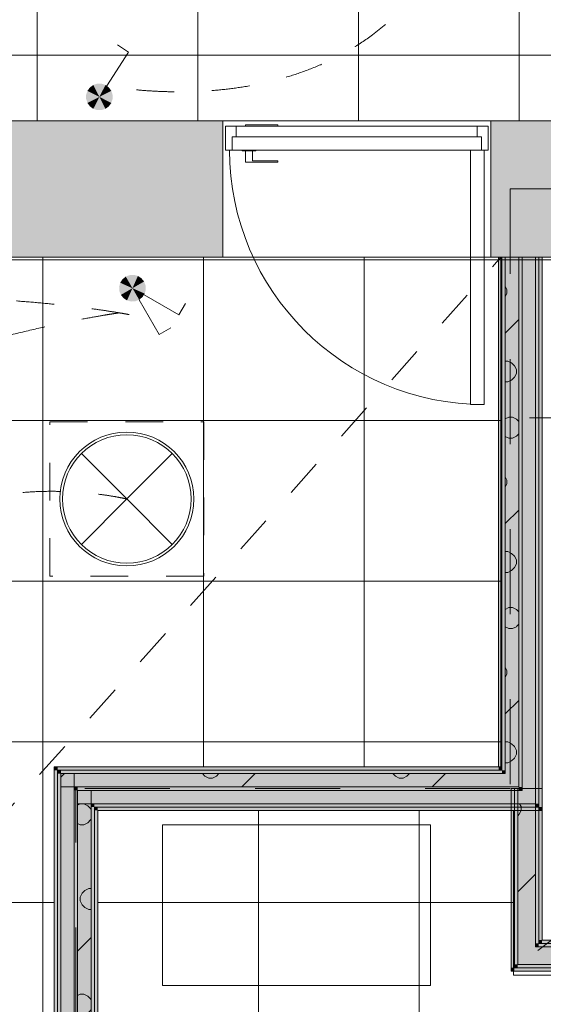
# Model space of a CAD drawing. Header units: millimetres. Extents: x -2932 to 42461, y -10716 to 17298.
# Tile 8 of 168: x 3494 to 5449, y 3220 to 6897. Entities that reach past the tile are written whole.
import ezdxf

# ---------------------------------------------------------------- set-up
doc = ezdxf.new("R2010")
doc.units = ezdxf.units.MM
doc.header["$MEASUREMENT"] = 0
for name, pattern in [('Aligning Line', [635, 317.5, -317.5]), ('Dash', [635, 317.5, -317.5]), ('Small Dashed', [282.222222, 141.111111, -141.111111]), ('Wipeout_Contour', [1000, 0, -1000])]:
    doc.linetypes.add(name, pattern=pattern)
for name, color, linetype, lineweight in [('0_Pen_No__1', 7, 'Continuous', 13), ('_ hall_Pen_No__2', 8, 'Continuous', 15), ('_Tuletõkketsoon_Pen_No__20', 1, 'Continuous', 0), ('A-DOOR.IFC Model_Pen_No__2', 8, 'Continuous', 15), ('ARCHICAD Zone Stamps_Pen_No__1', 7, 'Continuous', 13), ('Common Edges_Pen_No__1', 7, 'Continuous', 13), ('Cut Pattern-1_Pen_No__2', 8, 'Continuous', 15), ('Cut Pattern-3_Pen_No__1', 7, 'Continuous', 13), ('Doors-1_Pen_No__1', 7, 'Continuous', 13), ('Doors_Pen_No__1', 7, 'Continuous', 13), ('Grids-2_Pen_No__1', 7, 'Continuous', 13), ('I-WALL.IFC Model_Pen_No__1', 7, 'Continuous', 13), ('I-WALL.IFC Model_Pen_No__2', 8, 'Continuous', 15), ('Plan Swing_Pen_No__1', 7, 'Continuous', 13), ('SA_LAGI_Pen_No__1', 7, 'Continuous', 13), ('SA_LAGI_Pen_No__2', 8, 'Continuous', 15), ('SA_VALGUSTI_Pen_No__20', 1, 'Continuous', 0), ('SA_Valgustus_Pen_No__20', 1, 'Continuous', 0), ('Walls-1_Pen_No__1', 7, 'Continuous', 13)]:
    doc.layers.add(name, color=color, linetype=linetype, lineweight=lineweight)
doc.layers.add('I-WALL.IFC Model', color=7, linetype='Continuous')
doc.layers.add('IFC Openings.IFC Model_Pen_No__4', color=7, linetype='Continuous', lineweight=20, true_color=0x029e21)
doc.layers.add('SA_LAGI_Pen_No__102', color=7, linetype='Continuous', lineweight=13, true_color=0xcccccc)
doc.styles.add('GENERATED_STYLE_1', font='txt', dxfattribs={"width": 0.95})
doc.styles.add('GENERATED_STYLE_2', font='txt', dxfattribs={"width": 0.84})
doc.dimstyles.new('GENERATED_STYLE__3', dxfattribs={"dimtxt": 200, "dimasz": 152, "dimexe": 0.18, "dimexo": 0.0625, "dimgap": 0.09, "dimtad": 1, "dimdec": 0, "dimzin": 0, "dimdsep": 46, "dimtxsty": 'GENERATED_STYLE_2', "dimblk": 'ARROWHEAD_2', "dimblk1": 'ARROWHEAD_2', "dimblk2": 'ARROWHEAD_2', "dimcen": 0.09, "dimse1": 1, "dimse2": 1, "dimclrd": 7, "dimclre": 7, "dimclrt": 7, "dimadec": 0, "dimazin": 0, "dimtfac": 1, "dimtdec": 4, "dimtmove": 0, "dimatfit": 3, "dimfxl": 0, "dimtolj": 1, "dimtzin": 0, "dimarcsym": 0})
pattern_1 = [(45, (-3e-10, 2e-10), (0, 35.35534), [0.99999, -48.99987]), (315, (3.89, 0.707), (0, 35.35534), [0.99999, -48.99987]), (90, (-0.354, -2.12), (-35.35528, 0), [1.06066, -34.29462]), (71.565, (-0.354, -1.061), (3.2e-05, 35.355304), [1.11808, -110.68521]), (288.435, (4.596, 2e-10), (-3.2e-05, 35.355304), [1.11808, -110.68521]), (270, (4.95, -1.06), (35.35528, 0), [1.06066, -34.29462]), (251.565, (4.95, -2.121), (3.2e-05, 35.355304), [1.11808, -110.68521]), (225, (4.596, -3.182), (0, 35.35534), [0.99999, -48.99987]), (161.565, (1.768, -4.243), (-141.421051, 35.355386), [1.11808, -110.68521]), (135, (0.707, -3.89), (0, 35.35534), [0.99999, -48.99987]), (108.435, (-3e-10, -3.182), (-3.2e-05, 35.355304), [1.11808, -110.68521]), (180, (2.83, -4.243), (0, 35.35528), [1.06066, -34.29462]), (198.435, (3.889, -3.889), (141.421051, 35.355386), [1.11808, -110.68521]), (0, (-7.778, -10.253), (0, 35.35528), [1.06066, -34.29462]), (90, (-9.9, -13.435), (-35.35528, 0), [1.06066, -34.29462]), (71.565, (-9.9, -12.374), (3.2e-05, 35.355304), [1.11808, -110.68521]), (45, (-9.546, -11.314), (0, 35.35534), [0.99999, -48.99987]), (315, (-5.657, -10.607), (0, 35.35534), [0.99999, -48.99987]), (288.435, (-4.95, -11.314), (-3.2e-05, 35.355304), [1.11808, -110.68521]), (270, (-4.596, -12.374), (35.35528, 0), [1.06066, -34.29462]), (251.565, (-4.596, -13.435), (3.2e-05, 35.355304), [1.11808, -110.68521]), (225, (-4.95, -14.496), (0, 35.35534), [0.99999, -48.99987]), (161.565, (-7.778, -15.556), (-141.421051, 35.355386), [1.11808, -110.68521]), (135, (-8.84, -15.203), (0, 35.35534), [0.99999, -48.99987]), (108.435, (-9.546, -14.496), (-3.2e-05, 35.355304), [1.11808, -110.68521]), (180, (-6.718, -15.556), (0, 35.35528), [1.06066, -34.29462]), (198.435, (-5.657, -15.203), (141.421051, 35.355386), [1.11808, -110.68521]), (18.435, (-8.839, -10.607), (70.710443, 35.355323), [1.11808, -110.68521]), (341.565, (-6.718, -10.253), (-70.710443, 35.355323), [1.11808, -110.68521]), (0, (13.08, -8.485), (0, 35.35528), [1.06066, -34.29462]), (90, (10.96, -11.667), (-35.35528, 0), [1.06066, -34.29462]), (71.565, (10.96, -10.607), (3.2e-05, 35.355304), [1.11808, -110.68521]), (45, (11.314, -9.546), (0, 35.35534), [0.99999, -48.99987]), (315, (15.203, -8.84), (0, 35.35534), [0.99999, -48.99987]), (288.435, (15.91, -9.546), (-3.2e-05, 35.355304), [1.11808, -110.68521]), (270, (16.263, -10.607), (35.35528, 0), [1.06066, -34.29462]), (251.565, (16.263, -11.667), (3.2e-05, 35.355304), [1.11808, -110.68521]), (225, (15.91, -12.728), (0, 35.35534), [0.99999, -48.99987]), (161.565, (13.081, -13.789), (-141.421051, 35.355386), [1.11808, -110.68521]), (135, (12.02, -13.435), (0, 35.35534), [0.99999, -48.99987]), (108.435, (11.314, -12.728), (-3.2e-05, 35.355304), [1.11808, -110.68521]), (180, (14.142, -13.79), (0, 35.35528), [1.06066, -34.29462]), (198.435, (15.203, -13.435), (141.421051, 35.355386), [1.11808, -110.68521]), (18.435, (12.021, -8.839), (70.710443, 35.355323), [1.11808, -110.68521]), (341.565, (14.142, -8.485), (-70.710443, 35.355323), [1.11808, -110.68521]), (0, (1.768, 1.06), (0, 35.35528), [1.06066, -34.29462]), (18.435, (0.707, 0.707), (70.710443, 35.355323), [1.11808, -110.68521]), (341.565, (2.828, 1.061), (-70.710443, 35.355323), [1.11808, -110.68521]), (0, (-5.657, 13.79), (0, 35.35528), [1.06066, -34.29462]), (90, (-7.778, 10.607), (-35.35528, 0), [1.06066, -34.29462]), (71.565, (-7.778, 11.667), (3.2e-05, 35.355304), [1.11808, -110.68521]), (45, (-7.425, 12.728), (0, 35.35534), [0.99999, -48.99987]), (315, (-3.536, 13.435), (0, 35.35534), [0.99999, -48.99987]), (288.435, (-2.828, 12.728), (-3.2e-05, 35.355304), [1.11808, -110.68521]), (270, (-2.475, 11.667), (35.35528, 0), [1.06066, -34.29462]), (251.565, (-2.475, 10.607), (3.2e-05, 35.355304), [1.11808, -110.68521]), (225, (-2.828, 9.546), (0, 35.35534), [0.99999, -48.99987]), (161.565, (-5.657, 8.485), (-141.421051, 35.355386), [1.11808, -110.68521]), (135, (-6.718, 8.84), (0, 35.35534), [0.99999, -48.99987]), (108.435, (-7.425, 9.546), (-3.2e-05, 35.355304), [1.11808, -110.68521]), (180, (-4.596, 8.485), (0, 35.35528), [1.06066, -34.29462]), (198.435, (-3.536, 8.839), (141.421051, 35.355386), [1.11808, -110.68521]), (18.435, (-6.718, 13.435), (70.710443, 35.355323), [1.11808, -110.68521]), (341.565, (-4.596, 13.789), (-70.710443, 35.355323), [1.11808, -110.68521]), (0, (9.546, 10.96), (0, 35.35528), [1.06066, -34.29462]), (90, (7.425, 7.778), (-35.35528, 0), [1.06066, -34.29462]), (71.565, (7.425, 8.839), (3.2e-05, 35.355304), [1.11808, -110.68521]), (45, (7.778, 9.9), (0, 35.35534), [0.99999, -48.99987]), (315, (11.667, 10.607), (0, 35.35534), [0.99999, -48.99987]), (288.435, (12.374, 9.9), (-3.2e-05, 35.355304), [1.11808, -110.68521]), (270, (12.728, 8.84), (35.35528, 0), [1.06066, -34.29462]), (251.565, (12.728, 7.778), (3.2e-05, 35.355304), [1.11808, -110.68521]), (225, (12.374, 6.718), (0, 35.35534), [0.99999, -48.99987]), (161.565, (9.546, 5.657), (-141.421051, 35.355386), [1.11808, -110.68521]), (135, (8.485, 6.01), (0, 35.35534), [0.99999, -48.99987]), (108.435, (7.778, 6.718), (-3.2e-05, 35.355304), [1.11808, -110.68521]), (180, (10.607, 5.657), (0, 35.35528), [1.06066, -34.29462]), (198.435, (11.667, 6.01), (141.421051, 35.355386), [1.11808, -110.68521]), (18.435, (8.485, 10.607), (70.710443, 35.355323), [1.11808, -110.68521]), (341.565, (10.607, 10.96), (-70.710443, 35.355323), [1.11808, -110.68521])]
pattern_2 = [(180, (-3e-10, 2e-10), (355.6, 355.6), [14.224, -696.974]), (90, (-46.23, 32), (355.6, 355.6), [14.224, -696.974]), (225, (24.9, 17.8), (-355.6, 355.6), [15.087, -487.807]), (206.565, (14.22, 7.11), (355.6, 355.5993), [15.904, -1574.386]), (63.435, (-46.23, 46.23), (355.5993, 355.6), [15.904, -1574.386]), (45, (-39.1, 60.45), (-355.6, 355.6), [15.087, -487.807]), (26.565, (-28.45, 71.12), (355.6, 355.5993), [15.904, -1574.386]), (360, (-14.22, 78.23), (355.6, 355.6), [14.224, -696.974]), (296.565, (24.89, 60.45), (-1066.7965, 1777.9974), [15.904, -1574.386]), (270, (32, 46.23), (355.6, 355.6), [14.224, -696.974]), (243.435, (32, 32), (355.5993, 355.6), [15.904, -1574.386]), (315, (14.2, 71.1), (355.6, 355.6), [15.087, -487.807]), (333.435, (-3e-10, 78.23), (-1777.9974, 1066.7965), [15.904, -1574.386]), (135, (181.36, 24.9), (355.6, 355.6), [15.087, -487.807]), (225, (234.7, 35.56), (-355.6, 355.6), [15.087, -487.807]), (206.565, (224.03, 24.9), (355.6, 355.5993), [15.904, -1574.386]), (180, (209.8, 17.78), (355.6, 355.6), [14.224, -696.974]), (90, (163.58, 49.8), (355.6, 355.6), [14.224, -696.974]), (63.435, (163.58, 64.01), (355.5993, 355.6), [15.904, -1574.386]), (45, (170.7, 78.23), (-355.6, 355.6), [15.087, -487.807]), (26.565, (181.36, 88.9), (355.6, 355.5993), [15.904, -1574.386]), (360, (195.58, 96), (355.6, 355.6), [14.224, -696.974]), (296.565, (234.7, 78.23), (-1066.7965, 1777.9974), [15.904, -1574.386]), (270, (241.8, 64), (355.6, 355.6), [14.224, -696.974]), (243.435, (241.8, 49.78), (355.5993, 355.6), [15.904, -1574.386]), (315, (224.03, 88.9), (355.6, 355.6), [15.087, -487.807]), (333.435, (209.8, 96.01), (-1777.9974, 1066.7965), [15.904, -1574.386]), (153.435, (195.58, 17.78), (-1066.7975, 355.5978), [15.904, -1574.386]), (116.565, (170.69, 35.56), (-355.5978, 1066.7975), [15.904, -1574.386]), (135, (-46.23, 216.9), (355.6, 355.6), [15.087, -487.807]), (225, (7.1, 227.6), (-355.6, 355.6), [15.087, -487.807]), (206.565, (-3.56, 216.92), (355.6, 355.5993), [15.904, -1574.386]), (180, (-17.78, 209.8), (355.6, 355.6), [14.224, -696.974]), (90, (-64, 241.8), (355.6, 355.6), [14.224, -696.974]), (63.435, (-64.01, 256.03), (355.5993, 355.6), [15.904, -1574.386]), (45, (-56.9, 270.26), (-355.6, 355.6), [15.087, -487.807]), (26.565, (-46.23, 280.92), (355.6, 355.5993), [15.904, -1574.386]), (360, (-32, 288.04), (355.6, 355.6), [14.224, -696.974]), (296.565, (7.11, 270.26), (-1066.7965, 1777.9974), [15.904, -1574.386]), (270, (14.22, 256.03), (355.6, 355.6), [14.224, -696.974]), (243.435, (14.22, 241.81), (355.5993, 355.6), [15.904, -1574.386]), (315, (-3.56, 280.9), (355.6, 355.6), [15.087, -487.807]), (333.435, (-17.78, 288.04), (-1777.9974, 1066.7965), [15.904, -1574.386]), (153.435, (-32, 209.8), (-1066.7975, 355.5978), [15.904, -1574.386]), (116.565, (-56.9, 227.58), (-355.5978, 1066.7975), [15.904, -1574.386]), (135, (-28.45, 7.1), (355.6, 355.6), [15.087, -487.807]), (153.435, (-14.22, 2e-10), (-1066.7975, 355.5978), [15.904, -1574.386]), (116.565, (-39.12, 17.78), (-355.5978, 1066.7975), [15.904, -1574.386]), (135, (-81.8, -195.6), (355.6, 355.6), [15.087, -487.807]), (225, (-28.45, -184.9), (-355.6, 355.6), [15.087, -487.807]), (206.565, (-39.12, -195.58), (355.6, 355.5993), [15.904, -1574.386]), (180, (-53.34, -202.7), (355.6, 355.6), [14.224, -696.974]), (90, (-99.57, -170.7), (355.6, 355.6), [14.224, -696.974]), (63.435, (-99.57, -156.46), (355.5993, 355.6), [15.904, -1574.386]), (45, (-92.46, -142.24), (-355.6, 355.6), [15.087, -487.807]), (26.565, (-81.79, -131.57), (355.6, 355.5993), [15.904, -1574.386]), (360, (-67.56, -124.46), (355.6, 355.6), [14.224, -696.974]), (296.565, (-28.45, -142.24), (-1066.7965, 1777.9974), [15.904, -1574.386]), (270, (-21.34, -156.46), (355.6, 355.6), [14.224, -696.974]), (243.435, (-21.34, -170.69), (355.5993, 355.6), [15.904, -1574.386]), (315, (-39.1, -131.57), (355.6, 355.6), [15.087, -487.807]), (333.435, (-53.34, -124.46), (-1777.9974, 1066.7965), [15.904, -1574.386]), (153.435, (-67.56, -202.69), (-1066.7975, 355.5978), [15.904, -1574.386]), (116.565, (-92.46, -184.91), (-355.5978, 1066.7975), [15.904, -1574.386]), (135, (-206.25, -14.2), (355.6, 355.6), [15.087, -487.807]), (225, (-152.9, -3.55), (-355.6, 355.6), [15.087, -487.807]), (206.565, (-163.58, -14.22), (355.6, 355.5993), [15.904, -1574.386]), (180, (-177.8, -21.33), (355.6, 355.6), [14.224, -696.974]), (90, (-224.03, 10.67), (355.6, 355.6), [14.224, -696.974]), (63.435, (-224.03, 24.9), (355.5993, 355.6), [15.904, -1574.386]), (45, (-216.9, 39.1), (-355.6, 355.6), [15.087, -487.807]), (26.565, (-206.25, 49.78), (355.6, 355.5993), [15.904, -1574.386]), (360, (-192.02, 56.9), (355.6, 355.6), [14.224, -696.974]), (296.565, (-152.9, 39.12), (-1066.7965, 1777.9974), [15.904, -1574.386]), (270, (-145.8, 24.9), (355.6, 355.6), [14.224, -696.974]), (243.435, (-145.8, 10.67), (355.5993, 355.6), [15.904, -1574.386]), (315, (-163.6, 49.8), (355.6, 355.6), [15.087, -487.807]), (333.435, (-177.8, 56.9), (-1777.9974, 1066.7965), [15.904, -1574.386]), (153.435, (-192.02, -21.33), (-1066.7975, 355.5978), [15.904, -1574.386]), (116.565, (-216.92, -3.55), (-355.5978, 1066.7975), [15.904, -1574.386]), (225, (327.15, 35.56), (-355.6, 355.6), [])]

# ---------------------------------------------------------------- blocks, each defined once
blk = doc.blocks.new('*D123')
at = {"layer": '0_Pen_No__1', "color": 7, "linetype": 'Continuous', "lineweight": 13}
for p, q in [((-1293.9, 6067.7), (-1093.9, 5952.3)), ((-1043.9, 6010), (-1343.9, 6010)), ((-1193.9, 0), (-1193.9, 6010)), ((-1293.9, 57.7), (-1093.9, -57.7)), ((-1043.9, 0), (-1343.9, 0))]:
    blk.add_line(p, q, dxfattribs=at)
at = {"color": 254, "linetype": 'Wipeout_Contour', "lineweight": 0, "ltscale": 23652.51132}
blk.add_wipeout([(-1202, 5534), (-1202, 5984.1), (-1465.8, 5984.1), (-1465.8, 5534)], dxfattribs=at)
at = {"color": 254, "linetype": 'Wipeout_Contour', "lineweight": 0, "ltscale": 13170.371674}
blk.add_wipeout([(-1202, 2683.4), (-1202, 3326.6), (-1465.8, 3326.6), (-1465.8, 2683.4)], dxfattribs=at)
at = {"layer": '0_Pen_No__1', "color": 7, "lineweight": 13, "char_height": 200, "attachment_point": 7, "rotation": 90, "style": 'GENERATED_STYLE_2'}
for s, insert in [('\\A1;{\\pql;\\fArial|b0|i0|c0|p34;420}', (-1233.9, 5565.9)), ('\\A1;{\\pql;\\fArial|b0|i0|c0|p34;6\xa0010}', (-1233.9, 2715.3))]:
    blk.add_mtext(s, dxfattribs=dict(at, insert=insert))
blk = doc.blocks.new('ARROWHEAD_2')
at = {"color": 0, "linetype": 'Continuous', "lineweight": 0}
for p, q in [((-0.378, -0.655), (0.378, 0.655)), ((0, 0), (-1, 0))]:
    blk.add_line(p, q, dxfattribs=at)

msp = doc.modelspace()

# ---------------------------------------------------------------- hatches: boundary and pattern name
at = {"layer": 'I-WALL.IFC Model', "linetype": 'Continuous', "lineweight": 0, "true_color": 0x000000}
for points in [[(5295, 4106.7), (5295, 6010), (5282.5, 6010), (5282.5, 4106.7)], [(5307.5, 4094.2), (5307.5, 6010), (5295, 6010), (5295, 4094.2)], [(5357.5, 4081.7), (5357.5, 6010), (5307.5, 6010), (5307.5, 4081.7)], [(5370, 4031.7), (5370, 6010), (5357.5, 6010), (5357.5, 4031.7)], [(5420, 4019.2), (5420, 6010), (5370, 6010), (5370, 4019.2)], [(5432.5, 3969.2), (5432.5, 6010), (5420, 6010), (5420, 3969.2)], [(5445, 3956.7), (5445, 6010), (5432.5, 6010), (5432.5, 3956.7)], [(3623.2, 4106.7), (3623.2, 4094.2), (3635.7, 4094.2)], [(3623.2, 4106.7), (3635.7, 4094.2), (3635.7, 4106.7)], [(3623.2, 4094.2), (3623.2, 0), (3635.7, 0), (3635.7, 4094.2)], [(3635.7, 4094.2), (5282.5, 4094.2), (5282.5, 4106.7), (3635.7, 4106.7)], [(3635.7, 4094.2), (3635.7, 4081.7), (3648.2, 4081.7)], [(3635.7, 4094.2), (3648.2, 4081.7), (3648.2, 4094.2)], [(3635.7, 4081.7), (3635.7, 0), (3648.2, 0), (3648.2, 4081.7)], [(3648.2, 4081.7), (5295, 4081.7), (5295, 4094.2), (3648.2, 4094.2)], [(3648.2, 4081.7), (3648.2, 0), (3698.2, 0), (3698.2, 4031.7)], [(3648.2, 4081.7), (3698.2, 4031.7), (3698.2, 4081.7)], [(3698.2, 4031.7), (5307.5, 4031.7), (5307.5, 4081.7), (3698.2, 4081.7)], [(5295, 4106.7), (5282.5, 4106.7), (5295, 4094.2)], [(5282.5, 4094.2), (5295, 4094.2), (5282.5, 4106.7)], [(5307.5, 4094.2), (5295, 4094.2), (5307.5, 4081.7)], [(5295, 4081.7), (5307.5, 4081.7), (5295, 4094.2)], [(5357.5, 4081.7), (5307.5, 4081.7), (5357.5, 4031.7)], [(5307.5, 4031.7), (5357.5, 4031.7), (5307.5, 4081.7)], [(3698.2, 4031.7), (3698.2, 4019.2), (3710.7, 4019.2)], [(3698.2, 4031.7), (3710.7, 4019.2), (3710.7, 4031.7)], [(3698.2, 4019.2), (3698.2, 0), (3710.7, 0), (3710.7, 4019.2)], [(3710.7, 4019.2), (5357.5, 4019.2), (5357.5, 4031.7), (3710.7, 4031.7)], [(3710.7, 4019.2), (3710.7, 0), (3760.7, 0), (3760.7, 3969.2)], [(3710.7, 4019.2), (3760.7, 3969.2), (3760.7, 4019.2)], [(3760.7, 3969.2), (5370, 3969.2), (5370, 4019.2), (3760.7, 4019.2)], [(5341.5, 3356.5), (5341.5, 4025.5), (5329, 4025.5), (5329, 3356.5)], [(5354, 3369), (5354, 4025.5), (5341.5, 4025.5), (5341.5, 3369)], [(5420, 3435), (5420, 4025.5), (5354, 4025.5), (5354, 3435)], [(5370, 4031.7), (5357.5, 4031.7), (5370, 4019.2)], [(5357.5, 4019.2), (5370, 4019.2), (5357.5, 4031.7)], [(5420, 4019.2), (5370, 4019.2), (5420, 3969.2)], [(5370, 3969.2), (5420, 3969.2), (5370, 4019.2)], [(5432.5, 3447.5), (5432.5, 4025.5), (5420, 4025.5), (5420, 3447.5)], [(5445, 3460), (5445, 4025.5), (5432.5, 4025.5), (5432.5, 3460)], [(3760.7, 3969.2), (3760.7, 3956.7), (3773.2, 3956.7)], [(3760.7, 3969.2), (3773.2, 3956.7), (3773.2, 3969.2)], [(3760.7, 3956.7), (3760.7, 0), (3773.2, 0), (3773.2, 3956.7)], [(3773.2, 3956.7), (5420, 3956.7), (5420, 3969.2), (3773.2, 3969.2)], [(3773.2, 3956.7), (3773.2, 3944.2), (3785.7, 3944.2)], [(3773.2, 3956.7), (3785.7, 3944.2), (3785.7, 3956.7)], [(3773.2, 3944.2), (3773.2, 0), (3785.7, 0), (3785.7, 3944.2)], [(3785.7, 3944.2), (5432.5, 3944.2), (5432.5, 3956.7), (3785.7, 3956.7)], [(5432.5, 3969.2), (5420, 3969.2), (5432.5, 3956.7)], [(5420, 3956.7), (5432.5, 3956.7), (5420, 3969.2)], [(5445, 3956.7), (5432.5, 3956.7), (5445, 3944.2)], [(5432.5, 3944.2), (5445, 3944.2), (5432.5, 3956.7)], [(5445, 3460), (5432.5, 3447.5), (5445, 3447.5)], [(5432.5, 3447.5), (5445, 3460), (5432.5, 3460)], [(5445, 3447.5), (6207, 3447.5), (6207, 3460), (5445, 3460)], [(5420, 3435), (5354, 3369), (5420, 3369)], [(5354, 3369), (5420, 3435), (5354, 3435)], [(5432.5, 3447.5), (5420, 3435), (5432.5, 3435)], [(5420, 3435), (5432.5, 3447.5), (5420, 3447.5)], [(5420, 3369), (6207, 3369), (6207, 3435), (5420, 3435)], [(5432.5, 3435), (6207, 3435), (6207, 3447.5), (5432.5, 3447.5)], [(5341.5, 3356.5), (5329, 3344), (5341.5, 3344)], [(5329, 3344), (5341.5, 3356.5), (5329, 3356.5)], [(5354, 3369), (5341.5, 3356.5), (5354, 3356.5)], [(5341.5, 3356.5), (5354, 3369), (5341.5, 3369)], [(5341.5, 3344), (6207, 3344), (6207, 3356.5), (5341.5, 3356.5)], [(5354, 3356.5), (6207, 3356.5), (6207, 3369), (5354, 3369)]]:
    msp.add_hatch(color=178, dxfattribs=at).paths.add_polyline_path(points)
at = {"layer": 'SA_LAGI_Pen_No__102', "linetype": 'Continuous', "lineweight": 13, "true_color": 0xcccccc}
h = msp.add_hatch(dxfattribs=at)
h.set_pattern_fill('Grid_60x60_0001', color=254, style=0, pattern_type=2)
h.set_pattern_definition([(180, (2959.35, 7364.3), (1e-10, 600), []), (270, (2959.35, 7364.3), (-600, 1e-10), [])])
h.paths.add_polyline_path([(1745, 7700), (1749, 6520), (1941.8, 6520), (6235.3, 6520), (6235.3, 7700)])
at = {"layer": 'SA_Valgustus_Pen_No__20', "linetype": 'Continuous', "lineweight": 0}
for points in [[(3769.2, 6653.3), (3784, 6658.2), (3791.9, 6608.8)], [(3784, 6658.2), (3799.7, 6658.2), (3791.9, 6608.8)], [(3799.7, 6658.2), (3814.6, 6653.3), (3791.9, 6608.8)], [(3742.5, 6616.6), (3747.3, 6631.5), (3791.9, 6608.8)], [(3747.3, 6631.5), (3756.5, 6644.1), (3791.9, 6608.8)], [(3756.5, 6644.1), (3769.2, 6653.3), (3791.9, 6608.8)], [(3814.6, 6653.3), (3827.2, 6644.1), (3791.9, 6608.8)], [(3827.2, 6644.1), (3836.4, 6631.5), (3791.9, 6608.8)], [(3836.4, 6631.5), (3841.2, 6616.6), (3791.9, 6608.8)], [(3742.5, 6601), (3742.5, 6616.6), (3791.9, 6608.8)], [(3747.3, 6586.1), (3742.5, 6601), (3791.9, 6608.8)], [(3756.5, 6573.4), (3747.3, 6586.1), (3791.9, 6608.8)], [(3769.2, 6564.2), (3756.5, 6573.4), (3791.9, 6608.8)], [(3784, 6559.4), (3769.2, 6564.2), (3791.9, 6608.8)], [(3799.7, 6559.4), (3784, 6559.4), (3791.9, 6608.8)], [(3841.2, 6616.6), (3841.2, 6601), (3791.9, 6608.8)], [(3814.6, 6564.2), (3799.7, 6559.4), (3791.9, 6608.8)], [(3827.2, 6573.4), (3814.6, 6564.2), (3791.9, 6608.8)], [(3836.4, 6586.1), (3827.2, 6573.4), (3791.9, 6608.8)], [(3841.2, 6601), (3836.4, 6586.1), (3791.9, 6608.8)], [(3869.7, 5914.8), (3878.2, 5927.9), (3915.4, 5894.4)], [(3878.2, 5927.9), (3890.4, 5937.7), (3915.4, 5894.4)], [(3890.4, 5937.7), (3905, 5943.3), (3915.4, 5894.4)], [(3905, 5943.3), (3920.6, 5944.2), (3915.4, 5894.4)], [(3920.6, 5944.2), (3935.7, 5940.1), (3915.4, 5894.4)], [(3935.7, 5940.1), (3948.8, 5931.6), (3915.4, 5894.4)], [(3948.8, 5931.6), (3958.7, 5919.4), (3915.4, 5894.4)], [(3865.7, 5899.7), (3869.7, 5914.8), (3915.4, 5894.4)], [(3866.5, 5884), (3865.7, 5899.7), (3915.4, 5894.4)], [(3872.1, 5869.4), (3866.5, 5884), (3915.4, 5894.4)], [(3881.9, 5857.3), (3872.1, 5869.4), (3915.4, 5894.4)], [(3895.1, 5848.8), (3881.9, 5857.3), (3915.4, 5894.4)], [(3910.2, 5844.7), (3895.1, 5848.8), (3915.4, 5894.4)], [(3925.8, 5845.5), (3910.2, 5844.7), (3915.4, 5894.4)], [(3958.7, 5919.4), (3964.3, 5904.8), (3915.4, 5894.4)], [(3964.3, 5904.8), (3965.1, 5889.2), (3915.4, 5894.4)], [(3940.4, 5851.1), (3925.8, 5845.5), (3915.4, 5894.4)], [(3952.5, 5861), (3940.4, 5851.1), (3915.4, 5894.4)], [(3961.1, 5874.1), (3952.5, 5861), (3915.4, 5894.4)], [(3965.1, 5889.2), (3961.1, 5874.1), (3915.4, 5894.4)]]:
    msp.add_hatch(color=1, dxfattribs=at).paths.add_polyline_path(points)

# ---------------------------------------------------------------- linework, layer by layer
at = {"layer": '_Tuletõkketsoon_Pen_No__20', "color": 1, "linetype": 'Dash', "lineweight": 0}
msp.add_line((5325.5, 6265), (20772.5, 6265), dxfattribs=at)
at = {"layer": 'A-DOOR.IFC Model_Pen_No__2', "color": 8, "linetype": 'Continuous', "lineweight": 15}
for p, q in [((4263, 6500), (5243, 6500)), ((4263, 6410), (4263, 6500)), ((4458, 6505), (4338, 6505)), ((4338, 6505), (4338, 6500)), ((4458, 6500), (4458, 6505)), ((5243, 6500), (5243, 6410)), ((5243, 6410), (4263, 6410)), ((4325.5, 6410), (4325.5, 6408)), ((4325.5, 6408), (4375.5, 6408)), ((4338, 6408), (4338, 6365)), ((4363, 6370), (4363, 6408)), ((4375.5, 6408), (4375.5, 6410)), ((4338, 6365), (4458, 6365)), ((4458, 6370), (4363, 6370)), ((4458, 6365), (4458, 6370))]:
    msp.add_line(p, q, dxfattribs=at)
at = {"layer": 'Doors-1_Pen_No__1', "color": 7, "linetype": 'Continuous', "lineweight": 13}
for p, q in [((4263, 6410), (4263, 6500)), ((4263, 6500), (4303, 6500)), ((4303, 6500), (4303, 6460)), ((5203, 6460), (5203, 6500)), ((5203, 6500), (5243, 6500)), ((5243, 6500), (5243, 6410)), ((4288, 6460), (4288, 6410)), ((4303, 6460), (4288, 6460)), ((5218, 6460), (5203, 6460)), ((5218, 6410), (5218, 6460)), ((4288, 6410), (4263, 6410)), ((5178, 6410), (5228, 6410)), ((5243, 6410), (5228, 6410))]:
    msp.add_line(p, q, dxfattribs=at)
at = {"layer": 'Doors_Pen_No__1', "color": 7, "linetype": 'Continuous', "lineweight": 13}
for p, q in [((4303, 6500), (5203, 6500)), ((5203, 6460), (4303, 6460))]:
    msp.add_line(p, q, dxfattribs=at)
at = {"layer": 'I-WALL.IFC Model_Pen_No__1', "color": 7, "linetype": 'Continuous', "lineweight": 13}
for p, q in [((5295, 6010), (5295, 4094.2)), ((5307.5, 6010), (5307.5, 4081.7)), ((5357.5, 6010), (5357.5, 4031.7)), ((5370, 6010), (5370, 4019.2)), ((5420, 6010), (5420, 3969.2)), ((5432.5, 6010), (5432.5, 3956.7)), ((3635.7, 0), (3635.7, 4094.2)), ((3648.2, 4094.2), (3635.7, 4094.2)), ((5295, 4094.2), (3648.2, 4094.2)), ((3648.2, 0), (3648.2, 4081.7)), ((3698.2, 4081.7), (3648.2, 4081.7)), ((3698.2, 4081.7), (3648.2, 4081.7)), ((3698.2, 4031.7), (3698.2, 4081.7)), ((5295, 4081.7), (3698.2, 4081.7)), ((3698.2, 4031.7), (3698.2, 4081.7)), ((5295, 4081.7), (5307.5, 4081.7)), ((5295, 4081.7), (5307.5, 4081.7)), ((3698.2, 0), (3698.2, 4031.7)), ((3710.7, 4031.7), (3698.2, 4031.7)), ((3710.7, 4031.7), (3698.2, 4031.7)), ((5307.5, 4031.7), (3710.7, 4031.7)), ((3710.7, 0), (3710.7, 4019.2)), ((3760.7, 4019.2), (3710.7, 4019.2)), ((3760.7, 4019.2), (3710.7, 4019.2)), ((3760.7, 3969.2), (3760.7, 4019.2)), ((5370, 4019.2), (3760.7, 4019.2)), ((3760.7, 3969.2), (3760.7, 4019.2)), ((5307.5, 4031.7), (5357.5, 4031.7)), ((5307.5, 4031.7), (5357.5, 4031.7)), ((5341.5, 4025.5), (5341.5, 3369)), ((5354, 4025.5), (5354, 3435)), ((5420, 4025.5), (5420, 3447.5)), ((5432.5, 4025.5), (5432.5, 3460)), ((3760.7, 0), (3760.7, 3969.2)), ((3773.2, 3969.2), (3760.7, 3969.2)), ((3773.2, 3969.2), (3760.7, 3969.2)), ((5370, 3969.2), (3773.2, 3969.2)), ((3773.2, 0), (3773.2, 3956.7)), ((3785.7, 3956.7), (3773.2, 3956.7)), ((5432.5, 3956.7), (3785.7, 3956.7)), ((5370, 3969.2), (5420, 3969.2)), ((5370, 3969.2), (5420, 3969.2)), ((5432.5, 3460), (5432.5, 3447.5)), ((5354, 3435), (5354, 3369)), ((5354, 3435), (5354, 3369)), ((5420, 3447.5), (5420, 3435)), ((5420, 3447.5), (5420, 3435)), ((5420, 3435), (5432.5, 3435)), ((5432.5, 3447.5), (5445, 3447.5)), ((5432.5, 3435), (6207, 3435)), ((5445, 3447.5), (6207, 3447.5)), ((5341.5, 3369), (5341.5, 3356.5)), ((5341.5, 3356.5), (5354, 3356.5)), ((5354, 3369), (5420, 3369)), ((5354, 3356.5), (6207, 3356.5)), ((5420, 3369), (6207, 3369))]:
    msp.add_line(p, q, dxfattribs=at)
at = {"layer": 'I-WALL.IFC Model_Pen_No__1', "color": 7, "linetype": 'Continuous', "lineweight": 13, "flags": 128}
for points in [[(5282.5, 6010), (5282.5, 4106.7)], [(5282.5, 6010), (5295, 6010)], [(5295, 6010), (5307.5, 6010)], [(5307.5, 6010), (5357.5, 6010)], [(5357.5, 6010), (5370, 6010)], [(5370, 6010), (5420, 6010)], [(5420, 6010), (5432.5, 6010)], [(5432.5, 6010), (5445, 6010)], [(5445, 3944.2), (5445, 6010)], [(3623.2, 4106.7), (3623.2, 0)], [(3623.2, 4106.7), (3635.7, 4106.7)], [(5282.5, 4106.7), (3635.7, 4106.7)], [(5329, 4025.5), (5329, 3356.5)], [(5329, 4025.5), (5341.5, 4025.5)], [(5341.5, 4025.5), (5354, 4025.5)], [(5354, 4025.5), (5420, 4025.5)], [(5420, 4025.5), (5432.5, 4025.5)], [(5432.5, 4025.5), (5445, 4025.5)], [(5445, 3460), (5445, 4025.5)], [(3785.7, 0), (3785.7, 3944.2)], [(3785.7, 3944.2), (5432.5, 3944.2)], [(5445, 3944.2), (5432.5, 3944.2)], [(6207, 3460), (5445, 3460)], [(5329, 3344), (5329, 3356.5)], [(5329, 3344), (6207, 3344)]]:
    msp.add_lwpolyline(points, dxfattribs=at)
at = {"layer": 'I-WALL.IFC Model_Pen_No__2', "color": 8, "linetype": 'Continuous', "lineweight": 15}
for p, q in [((-100, 6520), (6235.3, 6520)), ((1710, 6520), (22005, 6520)), ((5282.5, 6000), (0, 6000)), ((5282.5, 6010), (1710, 6010)), ((5445, 6010), (5282.5, 6010)), ((5445, 6000), (5282.5, 6000)), ((9290, 6010), (5445, 6010)), ((11442, 6000), (5445, 6000))]:
    msp.add_line(p, q, dxfattribs=at)
at = {"layer": 'IFC Openings.IFC Model_Pen_No__4', "color": 104, "linetype": 'Continuous', "lineweight": 20, "true_color": 0x029e21}
for p, q in [((5253, 6520), (4253, 6520)), ((4253, 6520), (4253, 6010)), ((5253, 6520), (5253, 6010)), ((5253, 6010), (4253, 6010))]:
    msp.add_line(p, q, dxfattribs=at)
at = {"layer": 'SA_LAGI_Pen_No__1', "color": 7, "linetype": 'Small Dashed', "lineweight": 13}
for p, q in [((0, 75.9), (5291.3, 6010)), ((5428.8, 3420.5), (8790, 6010))]:
    msp.add_line(p, q, dxfattribs=at)
at = {"layer": 'SA_LAGI_Pen_No__2', "color": 8, "linetype": 'Continuous', "lineweight": 15, "flags": 128}
msp.add_lwpolyline([(1745, 7700), (6235.3, 7700), (6235.3, 6520), (1941.8, 6520), (1749, 6520)], close=True, dxfattribs=at)
at = {"layer": 'SA_VALGUSTI_Pen_No__20', "color": 1, "linetype": 'Small Dashed', "lineweight": 0}
for points in [[(5054.4, 7083.7), (5054.4, 7083.7), (4949.3, 6943.8), (4811.2, 6840.5), (4396.7, 6530.5), (3819.1, 6650.7), (3819.1, 6650.7)], [(3902.8, 5795.9), (3902.8, 5795.9), (1462.8, 6275), (553.9, 4619.7), (-241.1, 3171.8), (907.8, 1498.1), (907.8, 1498.1)], [(3865.1, 5802.2), (3865.1, 5802.2), (2841.7, 5664.2), (2025.7, 5107.1), (1341.9, 4640.3), (878, 3929.8), (878, 3929.8)], [(2700, 3900), (2700, 3900), (2551.3, 4559.7), (2966.8, 4921.8), (3335.9, 5243.7), (3894.3, 5107.2), (3894.3, 5107.2)]]:
    msp.add_open_spline(points, degree=3, knots=[0, 0, 0, 0, 1, 1, 1, 2, 2, 2, 2], dxfattribs=at)
at = {"layer": 'SA_Valgustus_Pen_No__20', "color": 1, "linetype": 'Continuous', "lineweight": 0}
for p, q in [((3900.8, 6776.5), (3858.9, 6803.7)), ((3819.1, 6650.7), (3900.8, 6776.5)), ((3791.9, 6608.8), (3791.9, 6608.8)), ((3915.4, 5894.4), (3915.4, 5894.4)), ((3940.4, 5851.1), (4015.4, 5721.2)), ((3958.7, 5869.4), (4088.6, 5794.4)), ((4088.6, 5794.4), (4113.6, 5837.7)), ((4015.4, 5721.2), (4058.7, 5746.2))]:
    msp.add_line(p, q, dxfattribs=at)
at = {"layer": 'Walls-1_Pen_No__1', "color": 7, "linetype": 'Continuous', "lineweight": 13}
for p, q in [((4253, 6520), (1710, 6520)), ((13720, 6520), (5253, 6520))]:
    msp.add_line(p, q, dxfattribs=at)

# ---------------------------------------------------------------- texts
at = {"layer": 'ARCHICAD Zone Stamps_Pen_No__1', "color": 7, "lineweight": 13, "insert": (2770.7, 8204.1), "char_height": 300, "attachment_point": 1, "style": 'GENERATED_STYLE_1'}
msp.add_mtext('\\A1;{\\pql;\\pt0,100;\\fSwis721 Lt BT|b0|i0|c0|p34;3,2\\fSwis721 Lt BT|b0|i0|c0|p34;\\A1{\\H.66x;\\S^  ;}\\fSwis721 Lt BT|b0|i0|c0|p34; m\\fSwis721 Lt BT|b0|i0|c0|p34;\\A1{\\H.66x;\\S2^  ;}}', dxfattribs=at)

# ---------------------------------------------------------------- next in the draw order: dimensions: what is measured, and where the dimension line sits
at = {"color": 7, "linetype": 'Continuous', "lineweight": 13}
dim = msp.add_linear_dim(base=(-1193.9, 6010), p1=(15450.3, 0), p2=(680, 6010), angle=90, dimstyle='GENERATED_STYLE__3', dxfattribs=at)
dim.commit()
dim.dimension.update_dxf_attribs({"geometry": '*D123', "text_midpoint": (-1333.9, 3068.5), "dimtype": 160, "text_rotation": 90})

# ---------------------------------------------------------------- next in the draw order: hatches: boundary and pattern name
at = {"layer": 'Cut Pattern-1_Pen_No__2', "linetype": 'Continuous', "lineweight": 15}
for points in [[(4253, 6520), (1710, 6520), (1710, 6010), (4253, 6010)], [(8610, 6520), (5253, 6520), (5253, 6010), (8610, 6010)]]:
    msp.add_hatch(color=8, dxfattribs=at).paths.add_polyline_path(points)
h = msp.add_hatch(dxfattribs=at)
h.set_pattern_fill('FP_19_0001', color=8, style=0, pattern_type=2)
h.set_pattern_definition(pattern_2)
h.paths.add_polyline_path([(5357.5, 4031.7), (5357.5, 6010), (5307.5, 6010), (5307.5, 4031.7)])
h = msp.add_hatch(dxfattribs=at)
h.set_pattern_fill('FP_19_0001', color=8, style=0, pattern_type=2)
h.set_pattern_definition(pattern_2)
h.paths.add_polyline_path([(5307.5, 4081.7), (3648.2, 4081.7), (3648.2, 4031.7), (5307.5, 4031.7)])
h = msp.add_hatch(dxfattribs=at)
h.set_pattern_fill('FP_19_0001', color=8, style=0, pattern_type=2)
h.set_pattern_definition(pattern_2)
h.paths.add_polyline_path([(3710.7, 0), (3760.7, 0), (3760.7, 3969.2), (3710.7, 3969.2)])
h = msp.add_hatch(dxfattribs=at)
h.set_pattern_fill('FP_19_0001', color=8, style=0, pattern_type=2)
h.set_pattern_definition(pattern_2)
h.paths.add_polyline_path([(5420, 3435), (5420, 3969.2), (5354, 3969.2), (5354, 3435)])
h = msp.add_hatch(dxfattribs=at)
h.set_pattern_fill('FP_19_0001', color=8, style=0, pattern_type=2)
h.set_pattern_definition(pattern_2)
h.paths.add_polyline_path([(6207, 3435), (5354, 3435), (5354, 3369), (6207, 3369)])
at = {"layer": 'Cut Pattern-3_Pen_No__1', "linetype": 'Continuous', "lineweight": 13}
h = msp.add_hatch(dxfattribs=at)
h.set_pattern_fill('FP_18_0001', style=0, pattern_type=2)
h.set_pattern_definition(pattern_1)
h.paths.add_polyline_path([(5295, 4094.2), (5295, 6010), (5282.5, 6010), (5282.5, 4094.2)])
h = msp.add_hatch(dxfattribs=at)
h.set_pattern_fill('FP_18_0001', style=0, pattern_type=2)
h.set_pattern_definition(pattern_1)
h.paths.add_polyline_path([(5295, 4081.7), (5307.5, 4081.7), (5307.5, 6010), (5295, 6010)])
h = msp.add_hatch(dxfattribs=at)
h.set_pattern_fill('FP_18_0001', style=0, pattern_type=2)
h.set_pattern_definition(pattern_1)
h.paths.add_polyline_path([(5432.5, 3956.7), (5432.5, 6010), (5420, 6010), (5420, 3956.7)])
h = msp.add_hatch(dxfattribs=at)
h.set_pattern_fill('FP_18_0001', style=0, pattern_type=2)
h.set_pattern_definition(pattern_1)
h.paths.add_polyline_path([(5432.5, 3944.2), (5445, 3944.2), (5445, 6010), (5432.5, 6010)])
h = msp.add_hatch(dxfattribs=at)
h.set_pattern_fill('FP_18_0001', style=0, pattern_type=2)
h.set_pattern_definition(pattern_1)
h.paths.add_polyline_path([(3623.2, 4094.2), (5282.5, 4094.2), (5282.5, 4106.7), (3623.2, 4106.7)])
h = msp.add_hatch(dxfattribs=at)
h.set_pattern_fill('FP_18_0001', style=0, pattern_type=2)
h.set_pattern_definition(pattern_1)
h.paths.add_polyline_path([(3623.2, 0), (3635.7, 0), (3635.7, 4094.2), (3623.2, 4094.2)])
h = msp.add_hatch(dxfattribs=at)
h.set_pattern_fill('FP_18_0001', style=0, pattern_type=2)
h.set_pattern_definition(pattern_1)
h.paths.add_polyline_path([(5295, 4094.2), (3635.7, 4094.2), (3635.7, 4081.7), (5295, 4081.7)])
h = msp.add_hatch(dxfattribs=at)
h.set_pattern_fill('FP_18_0001', style=0, pattern_type=2)
h.set_pattern_definition(pattern_1)
h.paths.add_polyline_path([(3635.7, 0), (3648.2, 0), (3648.2, 4081.7), (3635.7, 4081.7)])
h = msp.add_hatch(dxfattribs=at)
h.set_pattern_fill('FP_18_0001', style=0, pattern_type=2)
h.set_pattern_definition(pattern_1)
h.paths.add_polyline_path([(5354, 3969.2), (3760.7, 3969.2), (3760.7, 3956.7), (5354, 3956.7)])
h = msp.add_hatch(dxfattribs=at)
h.set_pattern_fill('FP_18_0001', style=0, pattern_type=2)
h.set_pattern_definition(pattern_1)
h.paths.add_polyline_path([(3773.2, 0), (3773.2, 3956.7), (3760.7, 3956.7), (3760.7, 0)])
h = msp.add_hatch(dxfattribs=at)
h.set_pattern_fill('FP_18_0001', style=0, pattern_type=2)
h.set_pattern_definition(pattern_1)
h.paths.add_polyline_path([(3785.7, 0), (3785.7, 3944.2), (3773.2, 3944.2), (3773.2, 0)])
h = msp.add_hatch(dxfattribs=at)
h.set_pattern_fill('FP_18_0001', style=0, pattern_type=2)
h.set_pattern_definition(pattern_1)
h.paths.add_polyline_path([(5341.5, 3356.5), (5341.5, 3944.2), (5329, 3944.2), (5329, 3356.5)])
h = msp.add_hatch(dxfattribs=at)
h.set_pattern_fill('FP_18_0001', style=0, pattern_type=2)
h.set_pattern_definition(pattern_1)
h.paths.add_polyline_path([(5354, 3369), (5354, 3956.7), (5341.5, 3956.7), (5341.5, 3369)])
h = msp.add_hatch(dxfattribs=at)
h.set_pattern_fill('FP_18_0001', style=0, pattern_type=2)
h.set_pattern_definition(pattern_1)
h.paths.add_polyline_path([(5420, 3447.5), (5432.5, 3447.5), (5432.5, 3956.7), (5420, 3956.7)])
h = msp.add_hatch(dxfattribs=at)
h.set_pattern_fill('FP_18_0001', style=0, pattern_type=2)
h.set_pattern_definition(pattern_1)
h.paths.add_polyline_path([(5432.5, 3460), (5445, 3460), (5445, 3944.2), (5432.5, 3944.2)])
h = msp.add_hatch(dxfattribs=at)
h.set_pattern_fill('FP_18_0001', style=0, pattern_type=2)
h.set_pattern_definition(pattern_1)
h.paths.add_polyline_path([(5420, 3435), (6207, 3435), (6207, 3447.5), (5420, 3447.5)])
h = msp.add_hatch(dxfattribs=at)
h.set_pattern_fill('FP_18_0001', style=0, pattern_type=2)
h.set_pattern_definition(pattern_1)
h.paths.add_polyline_path([(6207, 3369), (5341.5, 3369), (5341.5, 3356.5), (6207, 3356.5)])
at = {"layer": 'SA_LAGI_Pen_No__102', "linetype": 'Continuous', "lineweight": 13, "true_color": 0xcccccc}
h = msp.add_hatch(dxfattribs=at)
h.set_pattern_fill('Grid_60x60_0001', color=254, style=0, pattern_type=2)
h.set_pattern_definition([(90, (-20, 3e-12), (-600, 0), []), (180, (-20, 3e-12), (0, 600), [])])
h.paths.add_polyline_path([(0, 6010), (0, 0), (3623.2, 0), (3623.2, 4106.7), (5291.3, 4106.7), (5291.3, 6010), (1941.8, 6010)])
h = msp.add_hatch(dxfattribs=at)
h.set_pattern_fill('Grid_60x60_0001', color=254, style=0, pattern_type=2)
h.set_pattern_definition([(90, (3785.75, 3e-12), (-600, 0), []), (180, (3785.75, 3e-12), (0, 600), [])])
h.paths.add_polyline_path([(3785.7, 0), (8072, 0), (8072, 3329.5), (5337.8, 3329.5), (5337.8, 3944.2), (3785.7, 3944.2)])

# ---------------------------------------------------------------- next in the draw order: linework, layer by layer
at = {"layer": '_ hall_Pen_No__2', "color": 8, "linetype": 'Continuous', "lineweight": 15}
for p, q in [((5398, 5410), (8190, 5410)), ((4027.7, 3291), (4027.7, 3891)), ((4027.7, 3891), (5027.7, 3891)), ((5027.7, 3891), (5027.7, 3291)), ((5027.7, 3291), (4027.7, 3291))]:
    msp.add_line(p, q, dxfattribs=at)
at = {"layer": '_Tuletõkketsoon_Pen_No__20', "color": 1, "linetype": 'Dash', "lineweight": 0}
for p, q in [((5325.5, 6265), (5325.5, 4025.5)), ((3704.5, -620), (3704.5, 4025.5)), ((5325.5, 4025.5), (3704.5, 4025.5))]:
    msp.add_line(p, q, dxfattribs=at)
at = {"layer": 'Common Edges_Pen_No__1', "color": 7, "linetype": 'Continuous', "lineweight": 13}
for p, q in [((5445, 6010), (5282.5, 6010)), ((5295, 4094.2), (5295, 6010)), ((5307.5, 4081.7), (5307.5, 6010)), ((5357.5, 4031.7), (5357.5, 6010)), ((5370, 4019.2), (5370, 6010)), ((5420, 3435), (5420, 6010)), ((5432.5, 3956.7), (5432.5, 6010)), ((3635.7, 4094.2), (3635.7, 0)), ((3635.7, 4094.2), (5295, 4094.2)), ((3648.2, 4081.7), (3648.2, 0)), ((3648.2, 4081.7), (5307.5, 4081.7)), ((3648.2, 4031.7), (5357.5, 4031.7)), ((3698.2, 4031.7), (3698.2, 0)), ((3710.7, 4019.2), (3710.7, 0)), ((3710.7, 4019.2), (5370, 4019.2)), ((3710.7, 3969.2), (5420, 3969.2)), ((3760.7, 3969.2), (3760.7, 0)), ((3773.2, 3956.7), (3773.2, 0)), ((3773.2, 3956.7), (5341.5, 3956.7)), ((5341.5, 3944.2), (5329, 3944.2)), ((5341.5, 3356.5), (5341.5, 3956.7)), ((5354, 3369), (5354, 3969.2)), ((5432.5, 3447.5), (5432.5, 3944.2)), ((6207, 3435), (5420, 3435)), ((6207, 3447.5), (5432.5, 3447.5)), ((6207, 3356.5), (5341.5, 3356.5)), ((6207, 3369), (5354, 3369))]:
    msp.add_line(p, q, dxfattribs=at)
at = {"layer": 'Doors-1_Pen_No__1', "color": 7, "linetype": 'Continuous', "lineweight": 13}
for p, q in [((5178, 5460), (5178, 6410)), ((5228, 6410), (5228, 5460)), ((5228, 5460), (5178, 5460))]:
    msp.add_line(p, q, dxfattribs=at)
at = {"layer": 'Grids-2_Pen_No__1', "color": 7, "linetype": 'Aligning Line', "lineweight": 13}
msp.add_line((121.4, 6000), (38421.6, 6000), dxfattribs=at)
at = {"layer": 'Plan Swing_Pen_No__1', "color": 7, "linetype": 'Continuous', "lineweight": 13}
msp.add_arc((5228, 6410), 950, 180, 270, dxfattribs=at)
at = {"layer": 'SA_LAGI_Pen_No__1', "color": 7, "linetype": 'Continuous', "lineweight": 13, "flags": 128}
for points in [[(0, 6010), (0, 0), (3623.2, 0), (3623.2, 4106.7), (5291.3, 4106.7), (5291.3, 6010), (1941.8, 6010)], [(3785.7, 0), (8072, 0), (8072, 3329.5), (5337.8, 3329.5), (5337.8, 3944.2), (3785.7, 3944.2)]]:
    msp.add_lwpolyline(points, close=True, dxfattribs=at)
at = {"layer": 'SA_VALGUSTI_Pen_No__20', "color": 1, "linetype": 'Small Dashed', "lineweight": 0}
for p, q in [((3606.6, 5394.9), (4182, 5394.9)), ((3606.6, 4819.5), (3606.6, 5394.9)), ((4182, 5394.9), (4182, 4819.5)), ((4182, 4819.5), (3606.6, 4819.5))]:
    msp.add_line(p, q, dxfattribs=at)
at = {"layer": 'SA_VALGUSTI_Pen_No__20', "color": 1, "linetype": 'Continuous', "lineweight": 0}
for q in [(3724.6, 5276.9), (4064, 5276.9), (3724.6, 4937.5), (4064, 4937.5)]:
    msp.add_line((3894.3, 5107.2), q, dxfattribs=at)
msp.add_circle((3894.3, 5107.2), 240, dxfattribs=at)
for start, end in [(0, 180), (180, 0)]:
    msp.add_arc((3894.3, 5107.2), 250, start, end, dxfattribs=at)
at = {"layer": 'Walls-1_Pen_No__1', "color": 7, "linetype": 'Continuous', "lineweight": 13}
for p, q in [((4253, 6010), (4253, 6520)), ((5253, 6520), (5253, 6010)), ((0, 6010), (4253, 6010)), ((5253, 6010), (5282.5, 6010)), ((5282.5, 6010), (5282.5, 4106.7)), ((5445, 3460), (5445, 6010)), ((5445, 6010), (8790, 6010)), ((3623.2, 4106.7), (3623.2, 0)), ((5282.5, 4106.7), (3623.2, 4106.7)), ((3785.7, 0), (3785.7, 3944.2)), ((3785.7, 3944.2), (5329, 3944.2)), ((5329, 3944.2), (5329, 3344)), ((6207, 3460), (5445, 3460)), ((5329, 3344), (6207, 3344))]:
    msp.add_line(p, q, dxfattribs=at)

doc.saveas('drawing.dxf')
